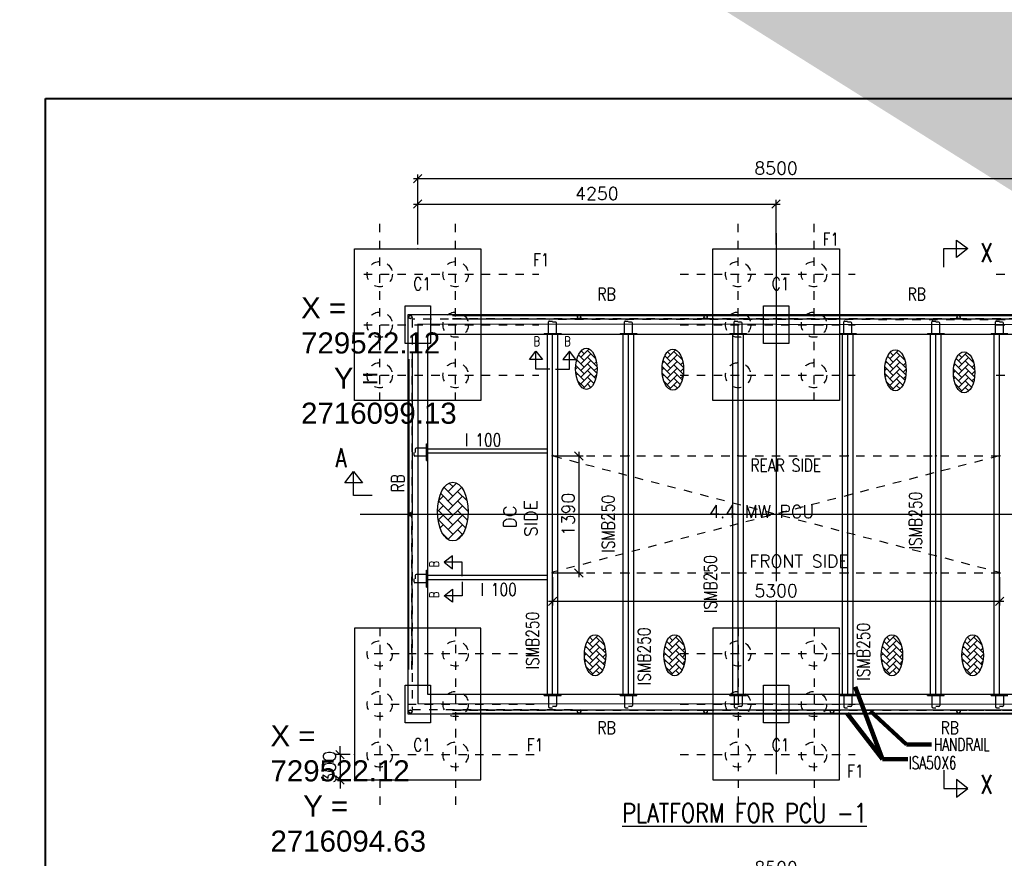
# Model space of a CAD drawing. Header units: inches. Extents: x 727810 to 1461440, y 2714588 to 5435005.
# Tile 189 of 233: x 729897 to 729909, y 2716083 to 2716093. Entities that reach past the tile are written whole.
import ezdxf

# ---------------------------------------------------------------- set-up
doc = ezdxf.new("R2010")
doc.units = ezdxf.units.IN
doc.header["$MEASUREMENT"] = 0
doc.linetypes.add('DIVIDEX2', pattern=[2.5, 1, -0.5, 0, -0.5, 0, -0.5])
doc.linetypes.add('HIDDEN', pattern=[0.375, 0.25, -0.125])
doc.layers.add('AM_5', color=3, linetype='Continuous', lineweight=15)
doc.layers.add('AM_8', color=1, linetype='Continuous', lineweight=15)
for name, color, linetype in [('DETAILS', 7, 'Continuous'), ('Inverter Room', 7, 'Continuous'), ('SCB', 7, 'Continuous')]:
    doc.layers.add(name, color=color, linetype=linetype)
doc.styles.add('RANJAN', font='romans.shx', dxfattribs={"width": 0.75})
doc.styles.add('ROMANS', font='ROMANS.shx', dxfattribs={"height": 10})
doc.styles.get("Standard").update_dxf_attribs({"font": 'arial.ttf'})
doc.dimstyles.new('DIM-', dxfattribs={"dimscale": 0, "dimtxt": 0.15, "dimasz": 0.15, "dimexe": 0, "dimexo": 0, "dimgap": 0.15, "dimtad": 1, "dimdec": 0, "dimlfac": 1000, "dimzin": 0, "dimdsep": 46, "dimtxsty": 'ROMANS', "dimblk": 'OBLIQUE', "dimcen": 0, "dimclrd": 6, "dimclre": 6, "dimclrt": 3, "dimadec": 0, "dimazin": 0, "dimtfac": 1, "dimtdec": 0, "dimtmove": 2, "dimatfit": 3, "dimfxl": 1, "dimtolj": 1, "dimtzin": 0, "dimarcsym": 2})
doc.dimstyles.new('ROMANS$0', dxfattribs={"dimscale": 100, "dimtxt": 100, "dimasz": 1, "dimexe": 0.5, "dimexo": 0.5, "dimgap": 0.5, "dimtad": 1, "dimdec": 0, "dimrnd": 5, "dimdsep": 46, "dimtxsty": 'ROMANS', "dimblk": 'OBLIQUE', "dimcen": 1, "dimdle": 0.5, "dimclrd": 6, "dimclre": 6, "dimclrt": 3, "dimadec": 0, "dimazin": 0, "dimtfac": 1, "dimtdec": 0, "dimtix": 1, "dimtmove": 0, "dimatfit": 3, "dimldrblk": 'OBLIQUE', "dimfxl": 1, "dimtolj": 1, "dimtzin": 0, "dimarcsym": 0})
doc.dimstyles.new('ROMANS$7', dxfattribs={"dimscale": 100, "dimtxt": 2.5, "dimasz": 2, "dimexe": 20, "dimexo": 20, "dimgap": 0.5, "dimtad": 1, "dimdec": 0, "dimrnd": 5, "dimzin": 0, "dimdsep": 46, "dimtxsty": 'ROMANS', "dimcen": 0.09, "dimdle": 20, "dimclrd": 256, "dimclre": 256, "dimclrt": 3, "dimadec": 0, "dimazin": 0, "dimtfac": 20, "dimtdec": 0, "dimtix": 1, "dimtmove": 2, "dimatfit": 3, "dimfxl": 1, "dimtolj": 1, "dimtzin": 0, "dimarcsym": 0})
pattern_1 = [(45, (89087.78671, 50533.36595), (-0.0883883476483, 0.0883883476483), [])]
pattern_2 = [(45, (89987.78671, 50533.36595), (-0.0883883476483, 0.0883883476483), [])]
pattern_3 = [(45, (91287.78671, 50533.36595), (-0.0883883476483, 0.0883883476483), [])]
pattern_4 = [(45, (92587.78671, 50533.36595), (-0.0883883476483, 0.0883883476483), [])]
pattern_5 = [(45, (93632.78671, 50533.36595), (-0.0883883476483, 0.0883883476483), [])]
pattern_6 = [(45, (94387.78671, 50533.36595), (-0.0883883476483, 0.0883883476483), [])]

# ---------------------------------------------------------------- blocks, each defined once
blk = doc.blocks.new('_Oblique')
at = {"color": 0, "linetype": 'ByBlock', "lineweight": -2}
blk.add_line((-0.5, -0.5), (0.5, 0.5), dxfattribs=at)
blk = doc.blocks.new('*D66')
at = {"layer": 'Inverter Room', "color": 6, "lineweight": -2, "ltscale": 0.5, "transparency": 16777216}
for p, q in [((2052741, -2324182), (2052741, -2324082)), ((2052862, -2324182), (2052691, -2324182)), ((2052741, -2324182), (2052741, -2324482)), ((2052862, -2324482), (2052691, -2324482)), ((2052741, -2324482), (2052741, -2324582))]:
    blk.add_line(p, q, dxfattribs=at)
at = {"layer": 'Inverter Room', "color": 0, "ltscale": 0.5, "transparency": 16777216}
for p in [(2052912, -2324182), (2052741, -2324482), (2052912, -2324482)]:
    blk.add_point(p, dxfattribs=at)
at = {"layer": 'Inverter Room', "color": 6, "lineweight": -2, "ltscale": 0.5, "transparency": 16777216, "xscale": 100, "yscale": 100, "zscale": 100}
for p, rotation in [((2052741, -2324182), 270), ((2052741, -2324482), 90)]:
    blk.add_blockref('_Oblique', p, dxfattribs=dict(at, rotation=rotation))
at = {"layer": 'Inverter Room', "color": 3, "ltscale": 0.5, "transparency": 16777216, "insert": (2052616, -2324332), "char_height": 150, "attachment_point": 5, "rotation": 90, "style": 'ROMANS'}
blk.add_mtext('\\A1;300', dxfattribs=at)
blk = doc.blocks.new('*D67')
at = {"layer": 'Inverter Room', "color": 6, "lineweight": -2, "ltscale": 0.5, "transparency": 16777216}
for p, q in [((2053662, -2318132), (2053662, -2317300)), ((2062162, -2318132), (2062162, -2317300)), ((2062212, -2317350), (2053612, -2317350))]:
    blk.add_line(p, q, dxfattribs=at)
at = {"layer": 'Inverter Room', "color": 0, "ltscale": 0.5, "transparency": 16777216}
for p in [(2053662, -2317350), (2053662, -2318182), (2062162, -2318182)]:
    blk.add_point(p, dxfattribs=at)
at = {"layer": 'Inverter Room', "color": 6, "lineweight": -2, "ltscale": 0.5, "transparency": 16777216, "xscale": 100, "yscale": 100, "zscale": 100, "rotation": 180}
blk.add_blockref('_Oblique', (2053662, -2317350), dxfattribs=at)
at = {"layer": 'Inverter Room', "color": 6, "lineweight": -2, "ltscale": 0.5, "transparency": 16777216, "xscale": 100, "yscale": 100, "zscale": 100}
blk.add_blockref('_Oblique', (2062162, -2317350), dxfattribs=at)
at = {"layer": 'Inverter Room', "color": 3, "ltscale": 0.5, "transparency": 16777216, "insert": (2057912, -2317225), "char_height": 150, "attachment_point": 5, "style": 'ROMANS'}
blk.add_mtext('\\A1;8500', dxfattribs=at)
blk = doc.blocks.new('*D69')
at = {"layer": 'AM_5', "color": 6, "lineweight": -2, "transparency": 16777216}
for p, q in [((2053612, -2317650), (2057962, -2317650)), ((2053662, -2318132), (2053662, -2317600)), ((2057912, -2318132), (2057912, -2317600))]:
    blk.add_line(p, q, dxfattribs=at)
at = {"layer": 'Inverter Room', "color": 0, "transparency": 16777216}
for p in [(2057912, -2317650), (2053662, -2318182), (2057912, -2318182)]:
    blk.add_point(p, dxfattribs=at)
at = {"layer": 'AM_5', "color": 6, "lineweight": -2, "transparency": 16777216, "xscale": 100, "yscale": 100, "zscale": 100, "rotation": 180}
blk.add_blockref('_Oblique', (2053662, -2317650), dxfattribs=at)
at = {"layer": 'AM_5', "color": 6, "lineweight": -2, "transparency": 16777216, "xscale": 100, "yscale": 100, "zscale": 100}
blk.add_blockref('_Oblique', (2057912, -2317650), dxfattribs=at)
at = {"layer": 'AM_5', "color": 3, "transparency": 16777216, "insert": (2055787, -2317525), "char_height": 150, "attachment_point": 5, "style": 'ROMANS', "bg_fill": 3, "box_fill_scale": 1.25, "bg_fill_color": 256, "bg_fill_true_color": 13158600, "bg_fill_transparency": 0}
blk.add_mtext('\\A1;4250', dxfattribs=at)
blk = doc.blocks.new('*D70')
at = {"layer": 'AM_5', "color": 6, "lineweight": -2, "transparency": 16777216}
for p, q in [((2055572, -2320588), (2055572, -2322076)), ((2055312, -2320638), (2055622, -2320638)), ((2055312, -2322026), (2055622, -2322026))]:
    blk.add_line(p, q, dxfattribs=at)
at = {"layer": 'Inverter Room', "color": 0, "transparency": 16777216}
for p in [(2055262, -2320638), (2055262, -2322026), (2055572, -2322026)]:
    blk.add_point(p, dxfattribs=at)
at = {"layer": 'AM_5', "color": 6, "lineweight": -2, "transparency": 16777216, "xscale": 100, "yscale": 100, "zscale": 100}
for p, rotation in [((2055572, -2320638), 90), ((2055572, -2322026), 270)]:
    blk.add_blockref('_Oblique', p, dxfattribs=dict(at, rotation=rotation))
at = {"layer": 'AM_5', "color": 3, "transparency": 16777216, "insert": (2055447, -2321332), "char_height": 150, "attachment_point": 5, "rotation": 90, "style": 'ROMANS', "bg_fill": 3, "box_fill_scale": 1.25, "bg_fill_color": 256, "bg_fill_true_color": 13158600, "bg_fill_transparency": 0}
blk.add_mtext('\\A1;1390', dxfattribs=at)
blk = doc.blocks.new('*D71')
at = {"layer": 'DETAILS', "color": 6, "lineweight": -2, "ltscale": 0.5, "transparency": 16777216}
for p, q in [((2055262, -2322076), (2055262, -2322412)), ((2060562, -2322076), (2060562, -2322412)), ((2055212, -2322362), (2060612, -2322362))]:
    blk.add_line(p, q, dxfattribs=at)
at = {"layer": 'Inverter Room', "color": 0, "ltscale": 0.5, "transparency": 16777216}
for p in [(2055262, -2322026), (2060562, -2322026), (2060562, -2322362)]:
    blk.add_point(p, dxfattribs=at)
at = {"layer": 'DETAILS', "color": 6, "lineweight": -2, "ltscale": 0.5, "transparency": 16777216, "xscale": 100, "yscale": 100, "zscale": 100, "rotation": 180}
blk.add_blockref('_Oblique', (2055262, -2322362), dxfattribs=at)
at = {"layer": 'DETAILS', "color": 6, "lineweight": -2, "ltscale": 0.5, "transparency": 16777216, "xscale": 100, "yscale": 100, "zscale": 100}
blk.add_blockref('_Oblique', (2060562, -2322362), dxfattribs=at)
at = {"layer": 'DETAILS', "color": 3, "ltscale": 0.5, "transparency": 16777216, "insert": (2057912, -2322237), "char_height": 150, "attachment_point": 5, "style": 'ROMANS', "bg_fill": 3, "box_fill_scale": 1.25, "bg_fill_color": 256, "bg_fill_true_color": 13158600, "bg_fill_transparency": 0}
blk.add_mtext('\\A1;5300', dxfattribs=at)
blk = doc.blocks.new('dshshh')
at = {"layer": 'AM_8', "ltscale": 0.5}
h = blk.add_hatch(dxfattribs=at)
h.set_pattern_fill('AR-HBONE', color=256, scale=14, style=0)
h.set_pattern_definition([(45, (673607.74, -665542.415), (6e-15, 79.1959595), [168, -56]), (135, (673647.337, -665502.817), (6e-15, 79.1959595), [168, -56])])
edge = h.paths.add_edge_path()
edge.add_ellipse((2055661.9, -2319605.1), major_axis=(0, 244), ratio=0.5219783, start_angle=191.45916, end_angle=459.29111)
edge.add_ellipse((2055661.9, -2319605.1), major_axis=(0, 244), ratio=0.5219783, start_angle=99.29111, end_angle=191.45916)
h = blk.add_hatch(dxfattribs=at)
h.set_pattern_fill('AR-HBONE', color=256, scale=14, style=0)
h.set_pattern_definition([(45, (674633.055, -665552.46), (6e-15, 79.1959595), [168, -56]), (135, (674672.653, -665512.864), (6e-15, 79.1959595), [168, -56])])
edge = h.paths.add_edge_path()
edge.add_ellipse((2056687.3, -2319615.1), major_axis=(0, 244), ratio=0.5219783, start_angle=191.45916, end_angle=459.29111)
edge.add_ellipse((2056687.3, -2319615.1), major_axis=(0, 244), ratio=0.5219783, start_angle=99.29111, end_angle=191.45916)
h = blk.add_hatch(dxfattribs=at)
h.set_pattern_fill('AR-HBONE', color=256, scale=14, style=0)
h.set_pattern_definition([(45, (677273.22, -665559.426), (6e-15, 79.1959595), [168, -56]), (135, (677312.816, -665519.83), (6e-15, 79.1959595), [168, -56])])
edge = h.paths.add_edge_path()
edge.add_ellipse((2059327.4, -2319622.1), major_axis=(0, 244), ratio=0.5219783, start_angle=191.45916, end_angle=459.29111)
edge.add_ellipse((2059327.4, -2319622.1), major_axis=(0, 244), ratio=0.5219783, start_angle=99.29111, end_angle=191.45916)
h = blk.add_hatch(dxfattribs=at)
h.set_pattern_fill('AR-HBONE', color=256, scale=14, style=0)
h.set_pattern_definition([(45, (678087.52, -665584.47), (6e-15, 79.1959595), [168, -56]), (135, (678127.12, -665544.87), (6e-15, 79.1959595), [168, -56])])
edge = h.paths.add_edge_path()
edge.add_ellipse((2060141.7, -2319647.1), major_axis=(0, 244), ratio=0.5219783, start_angle=191.45916, end_angle=459.29111)
edge.add_ellipse((2060141.7, -2319647.1), major_axis=(0, 244), ratio=0.5219783, start_angle=99.29111, end_angle=191.45916)
h = blk.add_hatch(dxfattribs=at)
h.set_pattern_fill('ANSI31', color=256, style=0)
h.set_pattern_definition(pattern_1)
edge = h.paths.add_edge_path()
edge.add_arc((2055261.7, -2320640.3), 7.16, 11.12183, 168.87817, ccw=False)
edge.add_arc((2055261.7, -2320637.5), 7.16, 348.87817, 551.12183)
h = blk.add_hatch(dxfattribs=at)
h.set_pattern_fill('ANSI31', color=256, style=0)
h.set_pattern_definition(pattern_2)
edge = h.paths.add_edge_path()
edge.add_arc((2056161.7, -2320640.3), 7.16, 11.12183, 168.87817, ccw=False)
edge.add_arc((2056161.7, -2320637.5), 7.16, 348.87817, 551.12183)
h = blk.add_hatch(dxfattribs=at)
h.set_pattern_fill('ANSI31', color=256, style=0)
h.set_pattern_definition(pattern_3)
edge = h.paths.add_edge_path()
edge.add_arc((2057461.7, -2320640.3), 7.16, 11.12183, 168.87817, ccw=False)
edge.add_arc((2057461.7, -2320637.5), 7.16, 348.87817, 551.12183)
h = blk.add_hatch(dxfattribs=at)
h.set_pattern_fill('ANSI31', color=256, style=0)
h.set_pattern_definition(pattern_4)
edge = h.paths.add_edge_path()
edge.add_arc((2058761.7, -2320640.3), 7.16, 11.12183, 168.87817, ccw=False)
edge.add_arc((2058761.7, -2320637.5), 7.16, 348.87817, 551.12183)
h = blk.add_hatch(dxfattribs=at)
h.set_pattern_fill('ANSI31', color=256, style=0)
h.set_pattern_definition(pattern_5)
edge = h.paths.add_edge_path()
edge.add_arc((2059806.7, -2320640.3), 7.16, 11.12183, 168.87817, ccw=False)
edge.add_arc((2059806.7, -2320637.5), 7.16, 348.87817, 551.12183)
h = blk.add_hatch(dxfattribs=at)
h.set_pattern_fill('ANSI31', color=256, style=0)
h.set_pattern_definition(pattern_6)
edge = h.paths.add_edge_path()
edge.add_arc((2060561.7, -2320640.3), 7.16, 11.12183, 168.87817, ccw=False)
edge.add_arc((2060561.7, -2320637.5), 7.16, 348.87817, 551.12183)
h = blk.add_hatch(dxfattribs=at)
h.set_pattern_fill('ANSI31', color=256, style=0)
h.set_pattern_definition(pattern_1)
edge = h.paths.add_edge_path()
edge.add_arc((2060561.7, -2320640.3), 7.16, 371.12183, 528.87817)
edge.add_arc((2060561.7, -2320637.5), 7.16, -11.12183, 191.12183, ccw=False)
h = blk.add_hatch(dxfattribs=at)
h.set_pattern_fill('AR-HBONE', color=256, scale=20, style=0)
h.set_pattern_definition([(45, (79715.245, 41647.834), (9e-15, 113.137085), [240, -80]), (135, (79771.81, 41704.4), (9e-15, 113.137085), [240, -80])])
edge = h.paths.add_edge_path()
edge.add_ellipse((2054078.4, -2321298.8), major_axis=(0, 348.6), ratio=0.5219783, start_angle=191.45916, end_angle=459.29111)
edge.add_ellipse((2054078.4, -2321298.8), major_axis=(0, 348.6), ratio=0.5219783, start_angle=99.29111, end_angle=191.45916)
h = blk.add_hatch(dxfattribs=at)
h.set_pattern_fill('ANSI31', color=256, style=0)
h.set_pattern_definition(pattern_1)
edge = h.paths.add_edge_path()
edge.add_arc((2055261.7, -2322022.7), 7.16, 191.12183, 348.87817)
edge.add_arc((2055261.7, -2322025.5), 7.16, -191.12183, 11.12183, ccw=False)
h = blk.add_hatch(dxfattribs=at)
h.set_pattern_fill('ANSI31', color=256, style=0)
h.set_pattern_definition(pattern_2)
edge = h.paths.add_edge_path()
edge.add_arc((2056161.7, -2322022.7), 7.16, 191.12183, 348.87817)
edge.add_arc((2056161.7, -2322025.5), 7.16, -191.12183, 11.12183, ccw=False)
h = blk.add_hatch(dxfattribs=at)
h.set_pattern_fill('ANSI31', color=256, style=0)
h.set_pattern_definition(pattern_3)
edge = h.paths.add_edge_path()
edge.add_arc((2057461.7, -2322022.7), 7.16, 191.12183, 348.87817)
edge.add_arc((2057461.7, -2322025.5), 7.16, -191.12183, 11.12183, ccw=False)
h = blk.add_hatch(dxfattribs=at)
h.set_pattern_fill('ANSI31', color=256, style=0)
h.set_pattern_definition(pattern_4)
edge = h.paths.add_edge_path()
edge.add_arc((2058761.7, -2322022.7), 7.16, 191.12183, 348.87817)
edge.add_arc((2058761.7, -2322025.5), 7.16, -191.12183, 11.12183, ccw=False)
h = blk.add_hatch(dxfattribs=at)
h.set_pattern_fill('ANSI31', color=256, style=0)
h.set_pattern_definition(pattern_5)
edge = h.paths.add_edge_path()
edge.add_arc((2059806.7, -2322022.7), 7.16, 191.12183, 348.87817)
edge.add_arc((2059806.7, -2322025.5), 7.16, -191.12183, 11.12183, ccw=False)
h = blk.add_hatch(dxfattribs=at)
h.set_pattern_fill('ANSI31', color=256, style=0)
h.set_pattern_definition(pattern_6)
edge = h.paths.add_edge_path()
edge.add_arc((2060561.7, -2322022.7), 7.16, 191.12183, 348.87817)
edge.add_arc((2060561.7, -2322025.5), 7.16, -191.12183, 11.12183, ccw=False)
h = blk.add_hatch(dxfattribs=at)
h.set_pattern_fill('AR-HBONE', color=256, scale=14, style=0)
h.set_pattern_definition([(45, (673711.17, -668940.72), (6e-15, 79.1959595), [168, -56]), (135, (673750.766, -668901.125), (6e-15, 79.1959595), [168, -56])])
edge = h.paths.add_edge_path()
edge.add_ellipse((2055765.4, -2323003.4), major_axis=(0, 244), ratio=0.5219783, start_angle=191.45916, end_angle=459.29111)
edge.add_ellipse((2055765.4, -2323003.4), major_axis=(0, 244), ratio=0.5219783, start_angle=99.29111, end_angle=191.45916)
h = blk.add_hatch(dxfattribs=at)
h.set_pattern_fill('AR-HBONE', color=256, scale=14, style=0)
h.set_pattern_definition([(45, (674653.87, -668940.72), (6e-15, 79.1959595), [168, -56]), (135, (674693.47, -668901.125), (6e-15, 79.1959595), [168, -56])])
edge = h.paths.add_edge_path()
edge.add_ellipse((2056708.1, -2323003.4), major_axis=(0, 244), ratio=0.5219783, start_angle=191.45916, end_angle=459.29111)
edge.add_ellipse((2056708.1, -2323003.4), major_axis=(0, 244), ratio=0.5219783, start_angle=99.29111, end_angle=191.45916)
h = blk.add_hatch(dxfattribs=at)
h.set_pattern_fill('AR-HBONE', color=256, scale=14, style=0)
h.set_pattern_definition([(45, (677231.1, -668940.72), (6e-15, 79.1959595), [168, -56]), (135, (677270.696, -668901.125), (6e-15, 79.1959595), [168, -56])])
edge = h.paths.add_edge_path()
edge.add_ellipse((2059285.3, -2323003.4), major_axis=(0, 244), ratio=0.5219783, start_angle=191.45916, end_angle=459.29111)
edge.add_ellipse((2059285.3, -2323003.4), major_axis=(0, 244), ratio=0.5219783, start_angle=99.29111, end_angle=191.45916)
h = blk.add_hatch(dxfattribs=at)
h.set_pattern_fill('AR-HBONE', color=256, scale=14, style=0)
h.set_pattern_definition([(45, (678188.45, -668940.72), (6e-15, 79.1959595), [168, -56]), (135, (678228.05, -668901.125), (6e-15, 79.1959595), [168, -56])])
edge = h.paths.add_edge_path()
edge.add_ellipse((2060242.7, -2323003.4), major_axis=(0, 244), ratio=0.5219783, start_angle=191.45916, end_angle=459.29111)
edge.add_ellipse((2060242.7, -2323003.4), major_axis=(0, 244), ratio=0.5219783, start_angle=99.29111, end_angle=191.45916)
at = {"layer": 'DETAILS', "linetype": 'DIVIDEX2', "ltscale": 0.5}
for p, q in [((2053211.7, -2319985.4), (2053211.7, -2317883.4)), ((2054111.7, -2319985.4), (2054111.7, -2317883.4)), ((2057461.7, -2319985.4), (2057461.7, -2317883.4)), ((2058361.7, -2319985.4), (2058361.7, -2317883.4)), ((2053022.3, -2318481.5), (2055098.3, -2318481.5)), ((2056772.3, -2318481.5), (2058848.3, -2318481.5)), ((2060522.3, -2318481.5), (2062598.3, -2318481.5)), ((2053022.3, -2319081.5), (2055098.3, -2319081.5)), ((2056772.3, -2319081.5), (2058848.3, -2319081.5)), ((2060522.3, -2319081.5), (2062598.3, -2319081.5)), ((2053022.3, -2319681.5), (2055098.3, -2319681.5)), ((2056772.3, -2319681.5), (2058848.3, -2319681.5)), ((2060522.3, -2319681.5), (2062598.3, -2319681.5)), ((2053211.7, -2322677.6), (2053211.7, -2324863.9)), ((2054111.7, -2322677.6), (2054111.7, -2324863.9)), ((2057461.7, -2322677.6), (2057461.7, -2324779.6)), ((2058361.7, -2322677.6), (2058361.7, -2324779.6)), ((2053143.9, -2322981.5), (2055098.3, -2322981.5)), ((2056772.3, -2322981.5), (2058848.3, -2322981.5)), ((2053143.9, -2323581.5), (2055098.3, -2323581.5)), ((2056772.3, -2323581.5), (2058848.3, -2323581.5)), ((2053143.9, -2324181.5), (2055098.3, -2324181.5)), ((2056772.3, -2324181.5), (2058848.3, -2324181.5))]:
    blk.add_line(p, q, dxfattribs=at)
at = {"layer": 'DETAILS', "ltscale": 0.5}
for p, q in [((2054075.3, -2318971.1), (2055575.3, -2318971.1)), ((2054075.3, -2319011.1), (2055575.3, -2319011.1)), ((2055575.3, -2318971.1), (2057075.3, -2318971.1)), ((2055575.3, -2319011.1), (2057075.3, -2319011.1)), ((2057075.3, -2318971.1), (2058575.3, -2318971.1)), ((2057075.3, -2319011.1), (2058575.3, -2319011.1)), ((2058575.3, -2318971.1), (2060075.3, -2318971.1)), ((2058575.3, -2319011.1), (2060075.3, -2319011.1)), ((2060075.3, -2318971.1), (2061763.3, -2318971.1)), ((2060075.3, -2319011.1), (2061749.1, -2319011.1)), ((2053555.3, -2319491.1), (2053555.3, -2321331.5)), ((2053595.3, -2319491.1), (2053595.3, -2321331.5)), ((2053776.7, -2320494.4), (2053776.7, -2320694.4)), ((2053555.3, -2323171.9), (2053555.3, -2321331.5)), ((2053595.3, -2323171.9), (2053595.3, -2321331.5)), ((2053776.7, -2321994.4), (2053776.7, -2322194.4)), ((2054075.3, -2323651.9), (2055575.3, -2323651.9)), ((2054075.3, -2323691.9), (2055575.3, -2323691.9)), ((2055575.3, -2323651.9), (2057075.3, -2323651.9)), ((2055575.3, -2323691.9), (2057075.3, -2323691.9)), ((2057075.3, -2323651.9), (2058575.3, -2323651.9)), ((2057075.3, -2323691.9), (2058575.3, -2323691.9)), ((2058575.3, -2323651.9), (2060075.3, -2323651.9)), ((2058575.3, -2323691.9), (2060075.3, -2323691.9)), ((2060075.3, -2323651.9), (2061749.1, -2323651.9)), ((2060075.3, -2323691.9), (2061763.3, -2323691.9))]:
    blk.add_line(p, q, dxfattribs=at)
for centre, radius in [((2053575.3, -2318991.1), 20), ((2055575.3, -2318991.1), 20), ((2057075.3, -2318991.1), 20), ((2060075.3, -2318991.1), 20), ((2055261.7, -2320637.5), 7.16), ((2056161.7, -2320637.5), 7.16), ((2057461.7, -2320637.5), 7.16), ((2058761.7, -2320637.5), 7.16), ((2059806.7, -2320637.5), 7.16), ((2060561.7, -2320637.5), 7.16), ((2060561.7, -2320637.5), 7.16), ((2053575.3, -2321331.5), 20), ((2055261.7, -2322025.5), 7.16), ((2056161.7, -2322025.5), 7.16), ((2057461.7, -2322025.5), 7.16), ((2058761.7, -2322025.5), 7.16), ((2059806.7, -2322025.5), 7.16), ((2060561.7, -2322025.5), 7.16), ((2053575.3, -2323671.9), 20), ((2055575.3, -2323671.9), 20), ((2057075.3, -2323671.9), 20), ((2058575.3, -2323671.9), 20), ((2060075.3, -2323671.9), 20)]:
    blk.add_circle(centre, radius, dxfattribs=at)
for centre, start, end in [((2055261.7, -2320640.3), 11.12183, 168.87817), ((2056161.7, -2320640.3), 11.12183, 168.87817), ((2057461.7, -2320640.3), 11.12183, 168.87817), ((2058761.7, -2320640.3), 11.12183, 168.87817), ((2059806.7, -2320640.3), 11.12183, 168.87817), ((2060561.7, -2320640.3), 11.12183, 168.87817), ((2060561.7, -2320640.3), 11.12183, 168.87817), ((2055261.7, -2322022.7), 191.12183, 348.87817), ((2056161.7, -2322022.7), 191.12183, 348.87817), ((2057461.7, -2322022.7), 191.12183, 348.87817), ((2058761.7, -2322022.7), 191.12183, 348.87817), ((2059806.7, -2322022.7), 191.12183, 348.87817), ((2060561.7, -2322022.7), 191.12183, 348.87817)]:
    blk.add_arc(centre, 7.16, start, end, dxfattribs=at)
for centre, major_axis in [((2055661.9, -2319605.1), (0, 244)), ((2056687.3, -2319615.1), (0, 244)), ((2059327.4, -2319622.1), (0, 244)), ((2060141.7, -2319647.1), (0, 244)), ((2054078.4, -2321298.8), (0, 348.6)), ((2055765.4, -2323003.4), (0, 244)), ((2056708.1, -2323003.4), (0, 244)), ((2059285.3, -2323003.4), (0, 244)), ((2060242.7, -2323003.4), (0, 244))]:
    blk.add_ellipse(centre, major_axis=major_axis, ratio=0.5219783, dxfattribs=at)
at = {"layer": 'Inverter Room', "color": 8, "linetype": 'HIDDEN', "ltscale": 2}
for p, q in [((2054073.6, -2318973.2), (2055576.9, -2318973.2)), ((2054075.3, -2319009.1), (2055575.3, -2319009.1)), ((2055573.6, -2318973.2), (2057076.9, -2318973.2)), ((2055575.3, -2319009.1), (2057075.3, -2319009.1)), ((2057073.6, -2318973.2), (2058576.9, -2318973.2)), ((2057075.3, -2319009.1), (2058575.3, -2319009.1)), ((2058573.6, -2318973.2), (2060076.9, -2318973.2)), ((2058575.3, -2319009.1), (2060075.3, -2319009.1)), ((2060073.6, -2318973.2), (2061765.5, -2318973.2)), ((2060075.3, -2319009.1), (2061757.8, -2319009.1)), ((2053557.4, -2319489.5), (2053557.4, -2321322.6)), ((2053593.3, -2319491.1), (2053593.3, -2321322.8)), ((2060554.7, -2320638.9), (2055259.9, -2322018.6)), ((2055261.7, -2320637.5), (2060561.7, -2320637.5)), ((2055268.8, -2320638.9), (2060563.5, -2322018.6)), ((2053557.4, -2323173.6), (2053557.4, -2321340.4)), ((2053593.3, -2323171.9), (2053593.3, -2321340.2)), ((2055261.7, -2322025.5), (2060561.7, -2322025.5)), ((2054073.6, -2323689.8), (2055576.9, -2323689.8)), ((2054075.3, -2323653.9), (2055575.3, -2323653.9)), ((2055573.6, -2323689.8), (2057076.9, -2323689.8)), ((2055575.3, -2323653.9), (2057075.3, -2323653.9)), ((2057073.6, -2323689.8), (2058576.9, -2323689.8)), ((2057075.3, -2323653.9), (2058575.3, -2323653.9)), ((2058573.6, -2323689.8), (2060076.9, -2323689.8)), ((2058575.3, -2323653.9), (2060075.3, -2323653.9)), ((2060073.6, -2323689.8), (2061765.5, -2323689.8)), ((2060075.3, -2323653.9), (2061757.8, -2323653.9))]:
    blk.add_line(p, q, dxfattribs=at)
at = {"layer": 'Inverter Room', "color": 2}
for p, q in [((2055214, -2319181.5), (2055214, -2319049.5)), ((2055225.3, -2319038.2), (2055259.1, -2319038.2)), ((2055298.2, -2319053.3), (2055259.6, -2319053.3)), ((2055309.5, -2319181.5), (2055309.5, -2319064.5)), ((2056114, -2319181.5), (2056114, -2319049.5)), ((2056125.3, -2319038.2), (2056159.1, -2319038.2)), ((2056198.2, -2319053.3), (2056159.6, -2319053.3)), ((2056209.5, -2319181.5), (2056209.5, -2319064.5)), ((2057414, -2319181.5), (2057414, -2319049.5)), ((2057425.3, -2319038.2), (2057459.1, -2319038.2)), ((2057498.2, -2319053.3), (2057459.6, -2319053.3)), ((2057509.5, -2319181.5), (2057509.5, -2319064.5)), ((2058714, -2319181.5), (2058714, -2319049.5)), ((2058725.3, -2319038.2), (2058759.1, -2319038.2)), ((2058798.2, -2319053.3), (2058759.6, -2319053.3)), ((2058809.5, -2319181.5), (2058809.5, -2319064.5)), ((2059759, -2319181.5), (2059759, -2319049.5)), ((2059770.3, -2319038.2), (2059804.1, -2319038.2)), ((2059843.2, -2319053.3), (2059804.6, -2319053.3)), ((2059854.5, -2319181.5), (2059854.5, -2319064.5)), ((2060514, -2319181.5), (2060514, -2319049.5)), ((2060525.3, -2319038.2), (2060559.1, -2319038.2)), ((2060598.2, -2319053.3), (2060559.6, -2319053.3)), ((2060609.5, -2319181.5), (2060609.5, -2319064.5)), ((2055217, -2319184.5), (2055306.5, -2319184.5)), ((2056117, -2319184.5), (2056206.5, -2319184.5)), ((2057417, -2319184.5), (2057506.5, -2319184.5)), ((2058717, -2319184.5), (2058806.5, -2319184.5)), ((2059762, -2319184.5), (2059851.5, -2319184.5)), ((2060517, -2319184.5), (2060606.5, -2319184.5)), ((2053633.5, -2320557.9), (2053633.5, -2320596.5)), ((2053761.7, -2320546.7), (2053644.7, -2320546.7)), ((2053764.7, -2320639.1), (2053764.7, -2320549.7)), ((2053618.4, -2320630.9), (2053618.4, -2320597)), ((2053761.7, -2320642.1), (2053629.7, -2320642.1)), ((2053618.4, -2322130.9), (2053618.4, -2322097)), ((2053633.5, -2322057.9), (2053633.5, -2322096.5)), ((2053761.7, -2322046.7), (2053644.7, -2322046.7)), ((2053764.7, -2322139.1), (2053764.7, -2322049.7)), ((2053761.7, -2322142.1), (2053629.7, -2322142.1)), ((2055214, -2323481.5), (2055214, -2323613.5)), ((2055217, -2323478.5), (2055306.5, -2323478.5)), ((2055309.5, -2323481.5), (2055309.5, -2323598.5)), ((2056114, -2323481.5), (2056114, -2323613.5)), ((2056117, -2323478.5), (2056206.5, -2323478.5)), ((2056209.5, -2323481.5), (2056209.5, -2323598.5)), ((2057414, -2323481.5), (2057414, -2323613.5)), ((2057417, -2323478.5), (2057506.5, -2323478.5)), ((2057509.5, -2323481.5), (2057509.5, -2323598.5)), ((2058714, -2323481.5), (2058714, -2323613.5)), ((2058717, -2323478.5), (2058806.5, -2323478.5)), ((2058809.5, -2323481.5), (2058809.5, -2323598.5)), ((2059759, -2323481.5), (2059759, -2323613.5)), ((2059762, -2323478.5), (2059851.5, -2323478.5)), ((2059854.5, -2323481.5), (2059854.5, -2323598.5)), ((2060514, -2323481.5), (2060514, -2323613.5)), ((2060517, -2323478.5), (2060606.5, -2323478.5)), ((2060609.5, -2323481.5), (2060609.5, -2323598.5)), ((2055225.3, -2323624.8), (2055259.1, -2323624.8)), ((2055298.2, -2323609.8), (2055259.6, -2323609.8)), ((2056125.3, -2323624.8), (2056159.1, -2323624.8)), ((2056198.2, -2323609.8), (2056159.6, -2323609.8)), ((2057425.3, -2323624.8), (2057459.1, -2323624.8)), ((2057498.2, -2323609.8), (2057459.6, -2323609.8)), ((2058725.3, -2323624.8), (2058759.1, -2323624.8)), ((2058798.2, -2323609.8), (2058759.6, -2323609.8)), ((2059770.3, -2323624.8), (2059804.1, -2323624.8)), ((2059843.2, -2323609.8), (2059804.6, -2323609.8)), ((2060525.3, -2323624.8), (2060559.1, -2323624.8)), ((2060598.2, -2323609.8), (2060559.6, -2323609.8))]:
    blk.add_line(p, q, dxfattribs=at)
at = {"layer": 'Inverter Room', "color": 4, "ltscale": 0.5}
for p, q in [((2055161.7, -2319184.5), (2055161.7, -2319196.5)), ((2055361.7, -2319184.5), (2055361.7, -2319196.5)), ((2056061.7, -2319184.5), (2056061.7, -2319196.5)), ((2056261.7, -2319184.5), (2056261.7, -2319196.5)), ((2057361.7, -2319184.5), (2057361.7, -2319196.5)), ((2057561.7, -2319184.5), (2057561.7, -2319196.5)), ((2058661.7, -2319184.5), (2058661.7, -2319196.5)), ((2058861.7, -2319184.5), (2058861.7, -2319196.5)), ((2059706.7, -2319184.5), (2059706.7, -2319196.5)), ((2059906.7, -2319184.5), (2059906.7, -2319196.5)), ((2060461.7, -2319184.5), (2060461.7, -2319196.5)), ((2053764.7, -2320494.4), (2053776.7, -2320494.4)), ((2055191.2, -2320556.5), (2053777.2, -2320556.5)), ((2053764.7, -2320694.4), (2053776.7, -2320694.4)), ((2055191.2, -2320606.5), (2053777.2, -2320606.5)), ((2053764.7, -2321994.4), (2053776.7, -2321994.4)), ((2053764.7, -2322194.4), (2053776.7, -2322194.4)), ((2055161.7, -2323478.5), (2055161.7, -2323466.5)), ((2055361.7, -2323478.5), (2055361.7, -2323466.5)), ((2056061.7, -2323478.5), (2056061.7, -2323466.5)), ((2056261.7, -2323478.5), (2056261.7, -2323466.5)), ((2057361.7, -2323478.5), (2057361.7, -2323466.5)), ((2057561.7, -2323478.5), (2057561.7, -2323466.5)), ((2058661.7, -2323478.5), (2058661.7, -2323466.5)), ((2058861.7, -2323478.5), (2058861.7, -2323466.5)), ((2059706.7, -2323478.5), (2059706.7, -2323466.5)), ((2059906.7, -2323478.5), (2059906.7, -2323466.5)), ((2060461.7, -2323478.5), (2060461.7, -2323466.5))]:
    blk.add_line(p, q, dxfattribs=at)
at = {"layer": 'Inverter Room', "ltscale": 2}
for p, q in [((2055261.7, -2323466.5), (2055261.7, -2319196.5)), ((2056161.7, -2323466.5), (2056161.7, -2319196.5)), ((2058761.7, -2323081.5), (2058761.7, -2319196.5)), ((2059806.7, -2323466.5), (2059806.7, -2319196.5)), ((2060561.7, -2323466.5), (2060561.7, -2319196.5)), ((2057461.7, -2323131.5), (2057461.7, -2319531.5)), ((2055191.2, -2321331.5), (2053390.2, -2321331.5))]:
    blk.add_line(p, q, dxfattribs=at)
at = {"layer": 'Inverter Room', "color": 4, "linetype": 'Continuous'}
for points in [[(2059901.4, -2318399.9), (2059901.4, -2318179.8), (2060186.8, -2318179.8), (2060053, -2318285.4), (2060053, -2318077.6), (2060186.8, -2318179.8)], [(2055228.5, -2319609.7), (2055063.4, -2319609.7), (2055063.4, -2319395.7), (2055142.6, -2319496), (2054986.8, -2319496), (2055063.4, -2319395.7)], [(2055295, -2319609.7), (2055460, -2319609.7), (2055460, -2319395.7), (2055380.9, -2319496), (2055536.7, -2319496), (2055460, -2319395.7)], [(2053121.6, -2321107.4), (2052901.6, -2321107.4), (2052901.6, -2320822.1), (2053007.2, -2320955.9), (2052799.4, -2320955.9), (2052901.6, -2320822.1)], [(2054187.9, -2322065.6), (2054187.9, -2321900.5), (2053973.9, -2321900.5), (2054074.3, -2321979.7), (2054074.3, -2321823.9), (2053973.9, -2321900.5)], [(2054187.9, -2322132.1), (2054187.9, -2322297.1), (2053973.9, -2322297.1), (2054074.3, -2322218), (2054074.3, -2322373.8), (2053973.9, -2322297.1)], [(2059901.4, -2324364.5), (2059901.4, -2324584.5), (2060186.8, -2324584.5), (2060053, -2324478.9), (2060053, -2324686.7), (2060186.8, -2324584.5)]]:
    blk.add_lwpolyline(points, dxfattribs=at)
at = {"layer": 'Inverter Room', "color": 4, "ltscale": 0.5}
for points in [[(2054411.7, -2319981.5), (2052911.7, -2319981.5), (2052911.7, -2318181.5), (2054411.7, -2318181.5)], [(2058661.7, -2319981.5), (2057161.7, -2319981.5), (2057161.7, -2318181.5), (2058661.7, -2318181.5)], [(2053546.7, -2323696.5), (2062276.7, -2323696.5), (2062276.7, -2318966.5), (2053546.7, -2318966.5)], [(2053776.7, -2323466.5), (2062046.7, -2323466.5), (2062046.7, -2319196.5), (2053776.7, -2319196.5)], [(2054411.7, -2322681.5), (2052911.7, -2322681.5), (2052911.7, -2324481.5), (2054411.7, -2324481.5)], [(2058661.7, -2322681.5), (2057161.7, -2322681.5), (2057161.7, -2324481.5), (2058661.7, -2324481.5)]]:
    blk.add_lwpolyline(points, close=True, dxfattribs=at)
at = {"layer": 'Inverter Room', "ltscale": 3}
for points in [[(2053811.7, -2319306.5), (2053511.7, -2319306.5), (2053511.7, -2318856.5), (2053811.7, -2318856.5)], [(2058061.7, -2319306.5), (2057761.7, -2319306.5), (2057761.7, -2318856.5), (2058061.7, -2318856.5)], [(2053811.7, -2323806.5), (2053511.7, -2323806.5), (2053511.7, -2323356.5), (2053811.7, -2323356.5)], [(2058061.7, -2323806.5), (2057761.7, -2323806.5), (2057761.7, -2323356.5), (2058061.7, -2323356.5)]]:
    blk.add_lwpolyline(points, close=True, dxfattribs=at)
at = {"layer": 'Inverter Room', "color": 8, "linetype": 'HIDDEN', "ltscale": 2}
blk.add_lwpolyline([(2053596.7, -2323646.5), (2062226.7, -2323655.2), (2062226.7, -2319025.2), (2053596.7, -2319016.5)], close=True, dxfattribs=at)
at = {"layer": 'Inverter Room', "ltscale": 2}
blk.add_lwpolyline([(2053661.8, -2323573.8), (2062161.7, -2323581.5), (2062161.7, -2319081.5), (2053661.8, -2319073.8)], close=True, dxfattribs=at)
at = {"layer": 'Inverter Room', "color": 4, "ltscale": 0.5}
for points in [[(2055161.7, -2319184.5), (2055361.7, -2319184.5)], [(2056061.7, -2319184.5), (2056261.7, -2319184.5)], [(2057361.7, -2319184.5), (2057561.7, -2319184.5)], [(2058661.7, -2319184.5), (2058861.7, -2319184.5)], [(2059706.7, -2319184.5), (2059906.7, -2319184.5)], [(2060461.7, -2319184.5), (2060661.7, -2319184.5)], [(2053764.7, -2320694.4), (2053764.7, -2320494.4)], [(2053764.7, -2322194.4), (2053764.7, -2321994.4)], [(2055161.7, -2323478.5), (2055361.7, -2323478.5)], [(2056061.7, -2323478.5), (2056261.7, -2323478.5)], [(2057361.7, -2323478.5), (2057561.7, -2323478.5)], [(2058661.7, -2323478.5), (2058861.7, -2323478.5)], [(2059706.7, -2323478.5), (2059906.7, -2323478.5)], [(2060461.7, -2323478.5), (2060661.7, -2323478.5)]]:
    blk.add_lwpolyline(points, dxfattribs=at)
at = {"layer": 'Inverter Room', "color": 8, "linetype": 'HIDDEN', "ltscale": 2}
for centre, radius in [((2053211.7, -2318481.5), 150), ((2054111.7, -2318481.5), 150), ((2057461.7, -2318481.5), 150), ((2058361.7, -2318481.5), 150), ((2053211.7, -2319081.5), 150), ((2054111.7, -2319081.5), 150), ((2057461.7, -2319081.5), 150), ((2058361.7, -2319081.5), 150), ((2053575.3, -2318991.1), 18), ((2055575.3, -2318991.1), 18), ((2057075.3, -2318991.1), 18), ((2060075.3, -2318991.1), 18), ((2053211.7, -2319681.5), 150), ((2054111.7, -2319681.5), 150), ((2057461.7, -2319681.5), 150), ((2058361.7, -2319681.5), 150), ((2053575.3, -2321331.5), 18), ((2053211.7, -2322981.5), 150), ((2054111.7, -2322981.5), 150), ((2057461.7, -2322981.5), 150), ((2058361.7, -2322981.5), 150), ((2053211.7, -2323581.5), 150), ((2054111.7, -2323581.5), 150), ((2057461.7, -2323581.5), 150), ((2058361.7, -2323581.5), 150), ((2053575.3, -2323671.9), 18), ((2055575.3, -2323671.9), 18), ((2057075.3, -2323671.9), 18), ((2058575.3, -2323671.9), 18), ((2060075.3, -2323671.9), 18), ((2053211.7, -2324181.5), 150), ((2054111.7, -2324181.5), 150), ((2057461.7, -2324181.5), 150), ((2058361.7, -2324181.5), 150)]:
    blk.add_circle(centre, radius, dxfattribs=at)
at = {"layer": 'Inverter Room', "color": 2}
for centre, radius, start, end in [((2055225.3, -2319049.5), 11.2, 90, 180), ((2055298.2, -2319064.5), 11.2, 0, 90), ((2056125.3, -2319049.5), 11.2, 90, 180), ((2056198.2, -2319064.5), 11.2, 0, 90), ((2057425.3, -2319049.5), 11.2, 90, 180), ((2057498.2, -2319064.5), 11.2, 0, 90), ((2058725.3, -2319049.5), 11.2, 90, 180), ((2058798.2, -2319064.5), 11.2, 0, 90), ((2059770.3, -2319049.5), 11.2, 90, 180), ((2059843.2, -2319064.5), 11.2, 0, 90), ((2060525.3, -2319049.5), 11.2, 90, 180), ((2060598.2, -2319064.5), 11.2, 0, 90), ((2055217, -2319181.5), 3, 180, 270), ((2055306.5, -2319181.5), 3, 270, 0), ((2056117, -2319181.5), 3, 180, 270), ((2056206.5, -2319181.5), 3, 270, 0), ((2057417, -2319181.5), 3, 180, 270), ((2057506.5, -2319181.5), 3, 270, 0), ((2058717, -2319181.5), 3, 180, 270), ((2058806.5, -2319181.5), 3, 270, 0), ((2059762, -2319181.5), 3, 180, 270), ((2059851.5, -2319181.5), 3, 270, 0), ((2060517, -2319181.5), 3, 180, 270), ((2060606.5, -2319181.5), 3, 270, 0), ((2053644.7, -2320557.9), 11.2, 90, 180), ((2053761.7, -2320549.7), 3, 0, 90), ((2053629.7, -2320630.9), 11.2, 180, 270), ((2053761.7, -2320639.1), 3, 270, 0), ((2053644.7, -2322057.9), 11.2, 90, 180), ((2053761.7, -2322049.7), 3, 0, 90), ((2053629.7, -2322130.9), 11.2, 180, 270), ((2053761.7, -2322139.1), 3, 270, 0), ((2055217, -2323481.5), 3, 90, 180), ((2055306.5, -2323481.5), 3, 0, 90), ((2056117, -2323481.5), 3, 90, 180), ((2056206.5, -2323481.5), 3, 0, 90), ((2057417, -2323481.5), 3, 90, 180), ((2057506.5, -2323481.5), 3, 0, 90), ((2058717, -2323481.5), 3, 90, 180), ((2058806.5, -2323481.5), 3, 0, 90), ((2059762, -2323481.5), 3, 90, 180), ((2059851.5, -2323481.5), 3, 0, 90), ((2060517, -2323481.5), 3, 90, 180), ((2060606.5, -2323481.5), 3, 0, 90), ((2055225.3, -2323613.5), 11.2, 180, 270), ((2055298.2, -2323598.5), 11.2, 270, 0), ((2056125.3, -2323613.5), 11.2, 180, 270), ((2056198.2, -2323598.5), 11.2, 270, 0), ((2057425.3, -2323613.5), 11.2, 180, 270), ((2057498.2, -2323598.5), 11.2, 270, 0), ((2058725.3, -2323613.5), 11.2, 180, 270), ((2058798.2, -2323598.5), 11.2, 270, 0), ((2059770.3, -2323613.5), 11.2, 180, 270), ((2059843.2, -2323598.5), 11.2, 270, 0), ((2060525.3, -2323613.5), 11.2, 180, 270), ((2060598.2, -2323598.5), 11.2, 270, 0)]:
    blk.add_arc(centre, radius, start, end, dxfattribs=at)
at = {"layer": 'DETAILS', "color": 3, "style": 'ROMANS', "width": 0.8}
for s, p in [('RB', (2055793.6, -2318794.3)), ('RB', (2059471.2, -2318794.3)), ('I 100', (2054221, -2320524)), ('I 100', (2054405.7, -2322299)), ('RB', (2055793.6, -2323939.2)), ('RB', (2059862.7, -2323939.2))]:
    blk.add_text(s, height=150, dxfattribs=at).set_placement(p)
for s, p in [('RB', (2053500.8, -2321069.8)), ('ISMB250', (2055994.8, -2321785.7)), ('ISMB250', (2059640, -2321747.1)), ('ISMB250', (2055098.8, -2323170.7)), ('ISMB250', (2059021.9, -2323303.3)), ('ISMB250', (2056421.3, -2323356.9))]:
    blk.add_text(s, height=150, rotation=90, dxfattribs=at).set_placement(p)
at = {"layer": 'Inverter Room', "color": 3, "linetype": 'Continuous', "style": 'ROMANS', "width": 0.8}
for s, p in [('F1', (2058463.4, -2318142.5)), ('F1', (2055028.6, -2318386.2)), ('C1', (2053609.2, -2318671.2)), ('C1', (2057859.2, -2318671.2)), ('REAR SIDE', (2057607.9, -2320824.8)), ('C1', (2053609.2, -2324141.8)), ('F1', (2054956.3, -2324141.8)), ('C1', (2057859.2, -2324141.8)), ('F1', (2058755.5, -2324451.6))]:
    blk.add_text(s, height=150, dxfattribs=at).set_placement(p)
at = {"layer": 'Inverter Room', "color": 2, "linetype": 'Continuous', "ltscale": 0.6, "style": 'RANJAN', "width": 0.75}
for s, height, p in [('X', 225, (2060334.9, -2318340.8)), ('B', 112.5, (2055036.2, -2319335)), ('B', 112.5, (2055398.9, -2319335)), ('A', 225, (2052688.3, -2320770.1)), ('X', 225, (2060334.9, -2324648.5))]:
    blk.add_text(s, height=height, dxfattribs=at).set_placement(p)
for p in [(2053913.3, -2321961.7), (2053913.3, -2322324.4)]:
    blk.add_text('B', height=112.5, rotation=90, dxfattribs=at).set_placement(p)
at = {"layer": 'Inverter Room', "color": 3, "style": 'ROMANS', "width": 0.7}
for s, p in [('HANDRAIL', (2059782.7, -2324137.3)), ('ISA50X6', (2059483.2, -2324354.2))]:
    blk.add_text(s, height=150, dxfattribs=at).set_placement(p)
at = {"layer": 'Inverter Room', "color": 3, "linetype": 'Continuous', "insert": (2054679.6, -2321672.6), "char_height": 150, "attachment_point": 1, "rotation": 90, "style": 'ROMANS'}
blk.add_mtext_dynamic_manual_height_columns('\\pi173.70351;DC  \\P\\pi73.70351;SIDE', width=597.407, gutter_width=1, heights=[0], dxfattribs=at)
at = {"layer": 'Inverter Room', "color": 3, "linetype": 'Continuous', "insert": (2057116.2, -2321224.5), "char_height": 150, "width": 3262.433, "attachment_point": 1, "style": 'ROMANS'}
blk.add_mtext('4.4 MW PCU', dxfattribs=at)
at = {"layer": 'Inverter Room', "color": 3, "linetype": 'Continuous', "insert": (2057595.3, -2321812.4), "char_height": 150, "attachment_point": 1, "style": 'ROMANS'}
blk.add_mtext('FRONT SIDE', dxfattribs=at)
at = {"layer": 'Inverter Room', "ltscale": 0.5}
dim = blk.add_linear_dim(base=(2053661.7, -2317350.2), p1=(2062161.7, -2318181.5), p2=(2053661.7, -2318181.5), dimstyle='ROMANS$0', override={"dimtxt": 150, "dimfxl": 0.75, "dimarcsym": 1}, dxfattribs=at)
dim.commit()
dim.dimension.update_dxf_attribs({"geometry": '*D67', "text_midpoint": (2057911.7, -2317225.2)})
dim = blk.add_linear_dim(base=(2052740.9, -2324481.5), p1=(2052911.7, -2324181.5), p2=(2052911.7, -2324481.5), angle=90, dimstyle='ROMANS$0', override={"dimtxt": 150, "dimfxl": 0.75, "dimarcsym": 1}, dxfattribs=at)
dim.commit()
dim.dimension.update_dxf_attribs({"geometry": '*D66', "text_midpoint": (2052615.9, -2324331.5)})
at = {"layer": 'Inverter Room'}
for points in [[(2058850.5, -2323376.3), (2059174.2, -2324234.6)], [(2058756.2, -2323694.1), (2059174.2, -2324234.6), (2059472.1, -2324234.6)], [(2059030.8, -2323665.4), (2059458, -2324060.6), (2059756, -2324060.6)]]:
    blk.add_leader(points, dimstyle='DIM-', override={"dimscale": 50, "dimtxt": 2.5, "dimasz": 2.3, "dimexe": 1, "dimexo": 1, "dimgap": 0.5, "dimtad": 0, "dimdle": 1, "dimlwd": 65535, "dimlwe": 65535}, dxfattribs=at)
at = {"layer": 'AM_5'}
dim = blk.add_linear_dim(base=(2057911.7, -2317649.7), p1=(2053661.7, -2318181.5), p2=(2057911.7, -2318181.5), dimstyle='ROMANS$0', override={"dimtxt": 150, "dimtfill": 1, "dimarcsym": 1}, dxfattribs=at)
dim.commit()
dim.dimension.update_dxf_attribs({"geometry": '*D69', "text_midpoint": (2055786.7, -2317524.7)})
dim = blk.add_linear_dim(base=(2055571.6, -2322025.5), p1=(2055261.7, -2320637.5), p2=(2055261.7, -2322025.5), angle=90, dimstyle='ROMANS$0', override={"dimtxt": 150, "dimtfill": 1, "dimarcsym": 1}, dxfattribs=at)
dim.commit()
dim.dimension.update_dxf_attribs({"geometry": '*D70', "text_midpoint": (2055446.6, -2321331.5)})
at = {"layer": 'Inverter Room', "ltscale": 2}
for p, q in [((2057911.7, -2317994.4), (2057911.7, -2324414.1)), ((2063030.8, -2321331.5), (2052980.6, -2321331.5))]:
    blk.add_line(p, q, dxfattribs=at)
at = {"layer": 'DETAILS', "ltscale": 0.5}
dim = blk.add_linear_dim(base=(2060561.7, -2322361.8), p1=(2055261.7, -2322025.5), p2=(2060561.7, -2322025.5), dimstyle='ROMANS$0', override={"dimtxt": 150, "dimtfill": 1, "dimarcsym": 1}, dxfattribs=at)
dim.commit()
dim.dimension.update_dxf_attribs({"geometry": '*D71', "text_midpoint": (2057911.7, -2322236.8)})
at = {"layer": 'Inverter Room', "color": 4, "ltscale": 0.5}
for p, q in [((2055199.2, -2323466.5), (2055199.2, -2319196.5)), ((2055324.2, -2323466.5), (2055324.2, -2319196.5)), ((2056099.2, -2323466.5), (2056099.2, -2319196.5)), ((2056224.2, -2323466.5), (2056224.2, -2319196.5)), ((2057399.2, -2323466.5), (2057399.2, -2319196.5)), ((2057524.2, -2323466.5), (2057524.2, -2319196.5)), ((2058699.2, -2323466.5), (2058699.2, -2319196.5)), ((2058824.2, -2323466.5), (2058824.2, -2319196.5)), ((2059744.2, -2323466.5), (2059744.2, -2319196.5)), ((2059869.2, -2323466.5), (2059869.2, -2319196.5)), ((2060499.2, -2323466.5), (2060499.2, -2319196.5)), ((2055191.2, -2322056.5), (2053777.2, -2322056.5)), ((2055191.2, -2322106.5), (2053777.2, -2322106.5))]:
    blk.add_line(p, q, dxfattribs=at)
at = {"layer": 'Inverter Room', "ltscale": 2}
for p, q in [((2056161.7, -2323466.5), (2056161.7, -2319196.5)), ((2057461.7, -2323466.5), (2057461.7, -2319196.5)), ((2058761.7, -2323466.5), (2058761.7, -2319196.5)), ((2058761.7, -2323466.5), (2058761.7, -2319196.5)), ((2059806.7, -2323466.5), (2059806.7, -2319196.5)), ((2060561.7, -2323466.5), (2060561.7, -2319196.5))]:
    blk.add_line(p, q, dxfattribs=at)
at = {"layer": 'DETAILS', "color": 3, "style": 'ROMANS', "width": 0.8}
blk.add_text('ISMB250', height=150, rotation=90, dxfattribs=at).set_placement((2057207.3, -2322500.7))

msp = doc.modelspace()

# ---------------------------------------------------------------- linework, layer by layer
at = {"color": 3, "lineweight": 40}
msp.add_line((729897.1622, 2716064.88114, 0.07128), (729897.1622, 2716091.8778, 0.07128), dxfattribs=at)

# ---------------------------------------------------------------- leaders
at = {"layer": 'Inverter Room', "ltscale": 0.5}
msp.add_leader([(729987.25059, 2715926.6474, 0), (729986.5703, 2715927.24855, 0), (729986.18411, 2715927.24299, 0)], dimstyle='ROMANS$7', override={"dimtxt": 150, "dimgap": 0.5, "dimtad": 0, "dimtfill": 1, "dimarcsym": 1}, dxfattribs=at)

# ---------------------------------------------------------------- next in the draw order: block references
at = {"layer": 'DETAILS', "xscale": 0.000999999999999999, "yscale": 0.000999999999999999, "zscale": 0.000999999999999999}
msp.add_blockref('dshshh', (727847.91238, 2718408.27623, 0.21928), dxfattribs=at)

# ---------------------------------------------------------------- next in the draw order: block references
msp.add_blockref('dshshh', (727847.91238, 2718399.97623, 0.21928), dxfattribs=at)

# ---------------------------------------------------------------- next in the draw order: linework, layer by layer
at = {"color": 3, "lineweight": 40}
msp.add_line((729897.1622, 2716091.8778, 0.07128), (729936.80794, 2716091.8778, 0.07128), dxfattribs=at)

# ---------------------------------------------------------------- next in the draw order: texts
at = {"layer": 'Inverter Room', "color": 2, "linetype": 'Continuous', "style": 'ROMANS', "width": 0.8}
msp.add_text('%%UPLATFORM FOR PCU -1', height=0.225, dxfattribs=at).set_placement((729904.00077, 2716083.29029, 0.21928))
at = {"layer": 'SCB', "color": 3, "lineweight": 40, "char_height": 0.25, "attachment_point": 1}
for s, insert, width in [('X = 729522.12     Y = 2716099.13', (729900.19124, 2716089.51969, -0.2197), 1.704956), ('X = 729522.12     Y = 2716099.13', (729900.19124, 2716089.51969, -0.2197), 1.704956), ('X = 729522.12     Y = 2716094.63', (729899.82842, 2716084.44375, -0.2197), 1.7323531), ('X = 729522.12     Y = 2716094.63', (729899.82842, 2716084.44375, -0.2197), 1.7323531)]:
    msp.add_mtext(s, dxfattribs=dict(at, insert=insert, width=width))

# ---------------------------------------------------------------- next in the draw order: leaders
at = {"layer": 'Inverter Room', "ltscale": 0.5}
msp.add_leader([(729918.47412, 2716084.59473, 0.36728), (729917.79382, 2716085.19588, 0.36728), (729917.40764, 2716085.19032, 0.36728)], dimstyle='ROMANS$7', override={"dimtxt": 150, "dimgap": 0.5, "dimtad": 0, "dimtfill": 1, "dimarcsym": 1}, dxfattribs=at)

doc.saveas('drawing.dxf')
